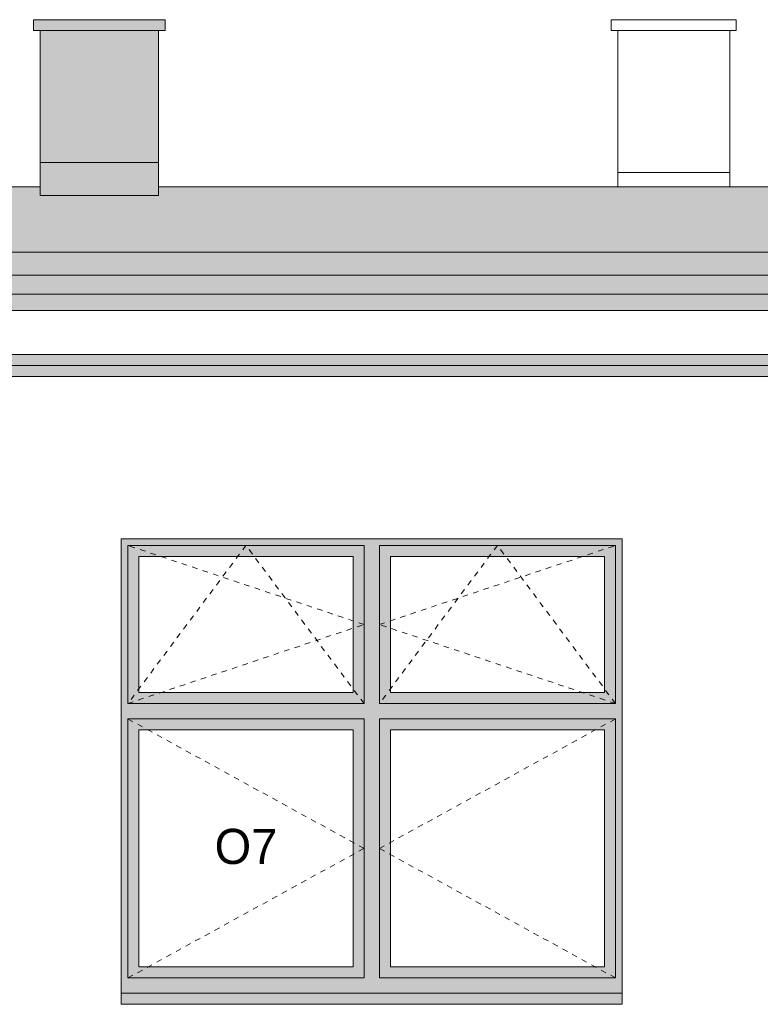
# Model space of a CAD drawing. Extents: x -366324 to -207045, y 68808 to 138616.
# Tile 57 of 170: x -303674 to -300302, y 83425 to 87910. Entities that reach past the tile are written whole.
import ezdxf

# ---------------------------------------------------------------- set-up
doc = ezdxf.new("R2010")
doc.units = 0
doc.header["$MEASUREMENT"] = 0
doc.linetypes.add('Hidden Line', pattern=[50, 25, -25])
for name, color, linetype, lineweight, true_color in [('ARCH dach_Nr_Pióra__22', 7, 'Continuous', 9, 0x7f7f7f), ('Arch kolorystyka_Nr_Pióra__2', 7, 'Continuous', 13, 0x7f7f7f), ('Arch kolorystyka_Nr_Pióra__61', 7, 'Continuous', 20, 0x4d4d4d), ('Arch kolorystyka_Nr_Pióra__81', 7, 'Continuous', 9, 0x5d5d5d), ('Arch rynny_Nr_Pióra__81', 7, 'Continuous', 9, 0x5d5d5d), ('Arch wykończenie_Nr_Pióra__22', 7, 'Continuous', 9, 0x7f7f7f), ('Arch ściany zewnętrzne_Nr_Pióra__22', 7, 'Continuous', 9, 0x7f7f7f)]:
    doc.layers.add(name, color=color, linetype=linetype, lineweight=lineweight, true_color=true_color)
for name, color, linetype, lineweight in [('Arch kolorystyka_Nr_Pióra__41', 7, 'Continuous', 15), ('Arch okna_Nr_Pióra__21', 7, 'Continuous', 9), ('Arch opisy okien_Nr_Pióra__21', 7, 'Continuous', 9), ('Arch rynny_Nr_Pióra__21', 7, 'Continuous', 9), ('Arch wykończenie_Nr_Pióra__21', 7, 'Continuous', 9), ('Arch ściany zewnętrzne_Nr_Pióra__21', 7, 'Continuous', 9), ('INWENT DACH_Nr_Pióra__21', 7, 'Continuous', 9)]:
    doc.layers.add(name, color=color, linetype=linetype, lineweight=lineweight)
doc.styles.add('GENERATED_STYLE_4', font='txt')

msp = doc.modelspace()

# ---------------------------------------------------------------- hatches: boundary and pattern name
at = {"layer": 'Arch kolorystyka_Nr_Pióra__2', "linetype": 'Continuous'}
h = msp.add_hatch(color=256, dxfattribs=at)
h.paths.add_polyline_path([(-303211.4, 83474.6), (-300931.4, 83474.6), (-300931.4, 85544.6), (-303211.4, 85544.6)], flags=0)
h.paths.add_polyline_path([(-303131.4, 83594.6), (-302156.4, 83594.6), (-302156.4, 84674.6), (-303131.4, 84674.6)], flags=0)
h.paths.add_polyline_path([(-303131.4, 84844.6), (-302156.4, 84844.6), (-302156.4, 85464.6), (-303131.4, 85464.6)], flags=0)
h.paths.add_polyline_path([(-301986.4, 84844.6), (-301011.4, 84844.6), (-301011.4, 85464.6), (-301986.4, 85464.6)], flags=0)
h.paths.add_polyline_path([(-301986.4, 83594.6), (-301011.4, 83594.6), (-301011.4, 84674.6), (-301986.4, 84674.6)], flags=0)
at = {"layer": 'Arch kolorystyka_Nr_Pióra__41', "linetype": 'Continuous'}
for points in [[(-303611.4, 87859.6), (-303011.4, 87859.6), (-303011.4, 87909.6), (-303611.4, 87909.6)], [(-303041.4, 87258.4), (-303581.4, 87258.4), (-303581.4, 87108.4), (-303041.4, 87108.4)], [(-312141.4, 86746.6), (-312141.4, 86659.8), (-285781.4, 86659.8), (-285781.4, 86746.6)], [(-312141.4, 86584.8), (-309571.4, 86584.8, -0.545455), (-309461.4, 86584.8), (-291801.4, 86584.8, -0.545455), (-291691.4, 86584.8), (-285781.4, 86584.8), (-285781.4, 86659.8), (-312141.4, 86659.8)], [(-309461.4, 86334.6), (-291801.4, 86334.6), (-291801.4, 86384.6), (-309461.4, 86384.6)], [(-291801.4, 86334.6), (-309461.4, 86334.6), (-309461.4, 86284.6), (-291801.4, 86284.6)], [(-300931.4, 83474.6), (-303211.4, 83474.6), (-303211.4, 83424.6), (-300931.4, 83424.6)]]:
    msp.add_hatch(color=256, dxfattribs=at).paths.add_polyline_path(points, flags=0)
at = {"layer": 'Arch kolorystyka_Nr_Pióra__61', "linetype": 'Continuous'}
for points in [[(-307896.4, 86850.8), (-285781.4, 86850.8), (-285781.4, 87148.4), (-288671.4, 87148.4), (-288671.4, 87068.4), (-289211.4, 87068.4), (-289211.4, 87148.4), (-294551.4, 87148.4), (-294551.4, 87108.4), (-295091.4, 87108.4), (-295091.4, 87148.4), (-303041.4, 87148.4), (-303041.4, 87108.4), (-303581.4, 87108.4), (-303581.4, 87148.4), (-305951.4, 87148.4), (-305951.4, 87108.4), (-306491.4, 87108.4), (-306491.4, 87148.4), (-307896.4, 87148.4)], [(-308396.4, 86850.8), (-312141.4, 86850.8), (-312141.4, 86746.6), (-285781.4, 86746.6), (-285781.4, 86850.8), (-307896.4, 86850.8), (-307896.4, 86800.8), (-308396.4, 86800.8)]]:
    msp.add_hatch(color=256, dxfattribs=at).paths.add_polyline_path(points, flags=0)
at = {"layer": 'Arch kolorystyka_Nr_Pióra__81', "linetype": 'Continuous'}
msp.add_hatch(color=256, dxfattribs=at).paths.add_polyline_path([(-303041.4, 87859.6), (-303581.4, 87859.6), (-303581.4, 87258.4), (-303041.4, 87258.4)], flags=0)

# ---------------------------------------------------------------- linework, layer by layer
at = {"layer": 'ARCH dach_Nr_Pióra__22', "linetype": 'Continuous'}
msp.add_line((-285781.4, 86850.8), (-307896.4, 86850.8), dxfattribs=at)
at = {"layer": 'Arch okna_Nr_Pióra__21', "linetype": 'Continuous'}
for p, q in [((-303181.4, 85514.6), (-302106.4, 85514.6)), ((-303181.4, 85514.6), (-303181.4, 84794.6)), ((-302106.4, 85514.6), (-302106.4, 84794.6)), ((-302036.4, 85514.6), (-302036.4, 84794.6)), ((-302036.4, 85514.6), (-300961.4, 85514.6)), ((-300961.4, 85514.6), (-300961.4, 84794.6)), ((-303131.4, 85464.6), (-302156.4, 85464.6)), ((-303131.4, 85464.6), (-303131.4, 84844.6)), ((-302156.4, 85464.6), (-302156.4, 84844.6)), ((-301986.4, 85464.6), (-301011.4, 85464.6)), ((-301986.4, 85464.6), (-301986.4, 84844.6)), ((-301011.4, 85464.6), (-301011.4, 84844.6)), ((-303131.4, 84844.6), (-302156.4, 84844.6)), ((-301986.4, 84844.6), (-301011.4, 84844.6)), ((-303181.4, 84794.6), (-302106.4, 84794.6)), ((-302036.4, 84794.6), (-300961.4, 84794.6)), ((-303181.4, 84724.6), (-302106.4, 84724.6)), ((-303181.4, 84724.6), (-303181.4, 83544.6)), ((-302106.4, 84724.6), (-302106.4, 83544.6)), ((-302036.4, 84724.6), (-302036.4, 83544.6)), ((-302036.4, 84724.6), (-300961.4, 84724.6)), ((-300961.4, 84724.6), (-300961.4, 83544.6)), ((-303131.4, 84674.6), (-302156.4, 84674.6)), ((-303131.4, 84674.6), (-303131.4, 83594.6)), ((-302156.4, 84674.6), (-302156.4, 83594.6)), ((-301986.4, 84674.6), (-301011.4, 84674.6)), ((-301986.4, 84674.6), (-301986.4, 83594.6)), ((-301011.4, 84674.6), (-301011.4, 83594.6)), ((-303131.4, 83594.6), (-302156.4, 83594.6)), ((-301986.4, 83594.6), (-301011.4, 83594.6)), ((-303181.4, 83544.6), (-302106.4, 83544.6)), ((-302036.4, 83544.6), (-300961.4, 83544.6))]:
    msp.add_line(p, q, dxfattribs=at)
at = {"layer": 'Arch okna_Nr_Pióra__21', "linetype": 'Hidden Line'}
for p, q in [((-302643.9, 85514.6), (-303181.4, 84794.6)), ((-302106.4, 85154.6), (-303181.4, 85514.6)), ((-302106.4, 84794.6), (-302643.9, 85514.6)), ((-301498.9, 85514.6), (-302036.4, 84794.6)), ((-302036.4, 85154.6), (-300961.4, 85514.6)), ((-300961.4, 84794.6), (-301498.9, 85514.6)), ((-303181.4, 84794.6), (-302106.4, 85154.6)), ((-300961.4, 84794.6), (-302036.4, 85154.6)), ((-302106.4, 84134.6), (-303181.4, 84724.6)), ((-302036.4, 84134.6), (-300961.4, 84724.6)), ((-303181.4, 83544.6), (-302106.4, 84134.6)), ((-300961.4, 83544.6), (-302036.4, 84134.6))]:
    msp.add_line(p, q, dxfattribs=at)
at = {"layer": 'Arch rynny_Nr_Pióra__21', "linetype": 'Continuous'}
msp.add_line((-291801.4, 86584.8), (-309461.4, 86584.8), dxfattribs=at)
at = {"layer": 'Arch rynny_Nr_Pióra__81', "linetype": 'Continuous'}
for p, q in [((-285781.4, 86659.8), (-312141.4, 86659.8)), ((-291801.4, 86334.6), (-309461.4, 86334.6))]:
    msp.add_line(p, q, dxfattribs=at)
at = {"layer": 'Arch wykończenie_Nr_Pióra__21', "linetype": 'Continuous'}
for p, q in [((-303611.4, 87909.6), (-303611.4, 87859.6)), ((-303611.4, 87909.6), (-303011.4, 87909.6)), ((-303011.4, 87909.6), (-303011.4, 87859.6)), ((-303611.4, 87859.6), (-303011.4, 87859.6)), ((-303581.4, 87258.4), (-303041.4, 87258.4)), ((-303581.4, 87108.4), (-303041.4, 87108.4))]:
    msp.add_line(p, q, dxfattribs=at)
at = {"layer": 'Arch wykończenie_Nr_Pióra__22', "linetype": 'Continuous'}
for p, q in [((-300981.4, 87909.6), (-300981.4, 87859.6)), ((-300981.4, 87909.6), (-300411.4, 87909.6)), ((-300411.4, 87909.6), (-300411.4, 87859.6)), ((-300981.4, 87859.6), (-300411.4, 87859.6))]:
    msp.add_line(p, q, dxfattribs=at)
at = {"layer": 'Arch ściany zewnętrzne_Nr_Pióra__21', "linetype": 'Continuous'}
for p, q in [((-303581.4, 87108.4), (-303581.4, 87859.6)), ((-303041.4, 87108.4), (-303041.4, 87859.6)), ((-285781.4, 86746.6), (-312141.4, 86746.6)), ((-291801.4, 86384.6), (-309461.4, 86384.6)), ((-291801.4, 86284.6), (-309461.4, 86284.6)), ((-303211.4, 85544.6), (-300931.4, 85544.6)), ((-303211.4, 85544.6), (-303211.4, 83424.6)), ((-300931.4, 85544.6), (-300931.4, 83424.6)), ((-303211.4, 83474.6), (-300931.4, 83474.6)), ((-303211.4, 83424.6), (-300931.4, 83424.6))]:
    msp.add_line(p, q, dxfattribs=at)
at = {"layer": 'Arch ściany zewnętrzne_Nr_Pióra__22', "linetype": 'Continuous'}
for p, q in [((-300951.4, 87148.4), (-300951.4, 87859.6)), ((-300441.4, 87859.6), (-300441.4, 87148.4)), ((-300441.4, 87213.8), (-300951.4, 87213.8))]:
    msp.add_line(p, q, dxfattribs=at)
at = {"layer": 'INWENT DACH_Nr_Pióra__21', "linetype": 'Continuous'}
for p, q in [((-303581.4, 87148.4), (-305951.4, 87148.4)), ((-295091.4, 87148.4), (-303041.4, 87148.4))]:
    msp.add_line(p, q, dxfattribs=at)

# ---------------------------------------------------------------- texts
at = {"layer": 'Arch opisy okien_Nr_Pióra__21', "linetype": 'Continuous', "insert": (-302643.9, 84223.7), "char_height": 160, "attachment_point": 2, "style": 'GENERATED_STYLE_4'}
msp.add_mtext('{O7}', dxfattribs=at)

doc.saveas('drawing.dxf')
